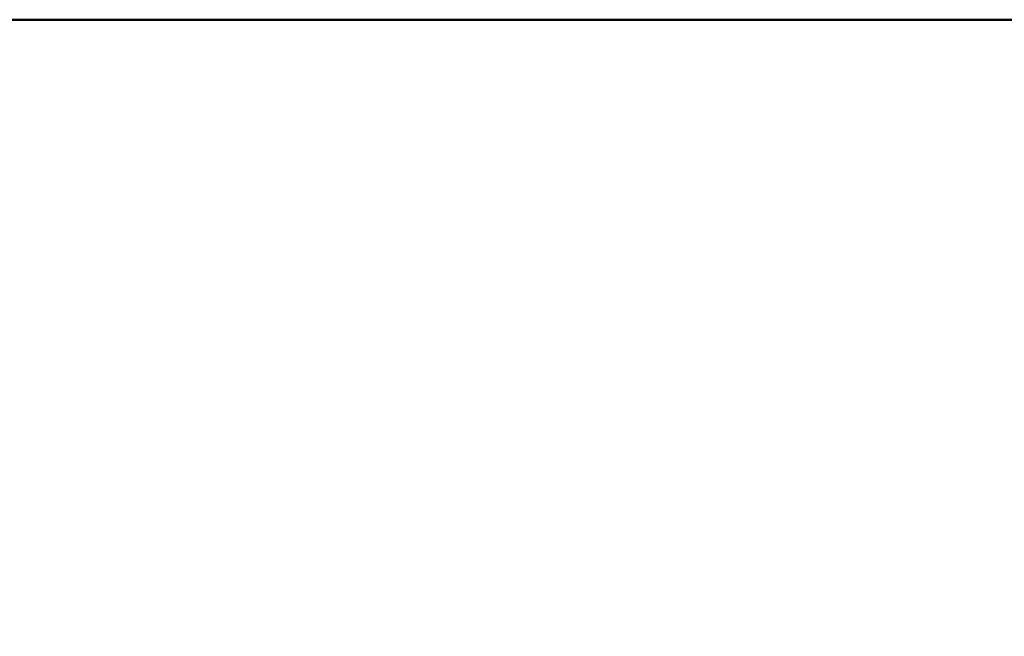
# Model space of a CAD drawing. Header units: millimetres. Extents: x -1609 to 2109, y 0 to 841.
# Tile 23 of 65: x -79 to -60, y 29 to 41. Entities that reach past the tile are written whole.
import ezdxf

# ---------------------------------------------------------------- set-up
doc = ezdxf.new("R2010")
doc.units = ezdxf.units.MM
doc.layers.add('RVB_ALG_TEKENBLAD_ALGEMEEN', color=2, linetype='Continuous')
doc.styles.add('RVB_TXT', font='isocp.shx')

# ---------------------------------------------------------------- blocks, each defined once
blk = doc.blocks.new('*U14')
at = {"color": 4, "linetype": 'Continuous', "lineweight": 50, "transparency": 16777216}
blk.add_lwpolyline([(-168, 13.5), (-10, 13.5), (-10, 40.5), (-168, 40.5)], close=True, dxfattribs=at)
at = {"color": 3, "linetype": 'Continuous', "lineweight": 35, "transparency": 16777216, "style": 'RVB_TXT'}
for tag, p in [('RVB_PROJNAAM', (-167, 111.5)), ('RVB_PROJLOC', (-167, 105.5)), ('RVB_SPEC1', (-167, 95)), ('RVB_SPEC2', (-167, 89)), ('RVB_SPEC3', (-167, 83)), ('RVB_SPEC4', (-167, 77)), ('RVB_SPEC5', (-167, 71)), ('RVB_DISC1', (-20, 29.5))]:
    blk.add_attdef(tag, p, '', height=3.5, dxfattribs=at)
at = {"color": 2, "linetype": 'Continuous', "lineweight": 25, "transparency": 16777216, "style": 'RVB_TXT'}
for tag, p in [('RVB_OBJNR', (-138, 65)), ('RVB_AUTEUR', (-59, 65)), ('RVB_GEBNR', (-138, 60.5)), ('RVB_CONTROLE', (-59, 60.5)), ('RVB_BESTNR', (-138, 56)), ('RVB_DATUM', (-59, 56)), ('RVB_PROJNR', (-138, 51.5)), ('RVB_SCHAAL', (-59, 51.5)), ('RVB_FASE', (-138, 47)), ('RVB_FORM', (-59, 47)), ('RVB_VERSIE', (-138, 42.5)), ('RVB_DOCUMENTCODE', (-88, 42.5))]:
    blk.add_attdef(tag, p, '', height=2.5, dxfattribs=at)
at = {"color": 200, "linetype": 'Continuous', "transparency": 16777216, "style": 'RVB_TXT', "flags": 1}
for tag, p in [('RVB_ICODE', (-48.5, 42.5)), ('RVB_BOUWLAAG', (-28.75, 42.5))]:
    blk.add_attdef(tag, p, '', height=2.5, dxfattribs=at)
at = {"color": 4, "linetype": 'Continuous', "lineweight": 50, "transparency": 16777216, "style": 'RVB_TXT'}
blk.add_attdef('RVB_DISC', (-48.5, 29.5), '', height=5, dxfattribs=at)

msp = doc.modelspace()

# ---------------------------------------------------------------- block references
at = {"layer": 'RVB_ALG_TEKENBLAD_ALGEMEEN', "transparency": 16777216}
msp.add_blockref('*U14', (0, 0), dxfattribs=at)

doc.saveas('drawing.dxf')
